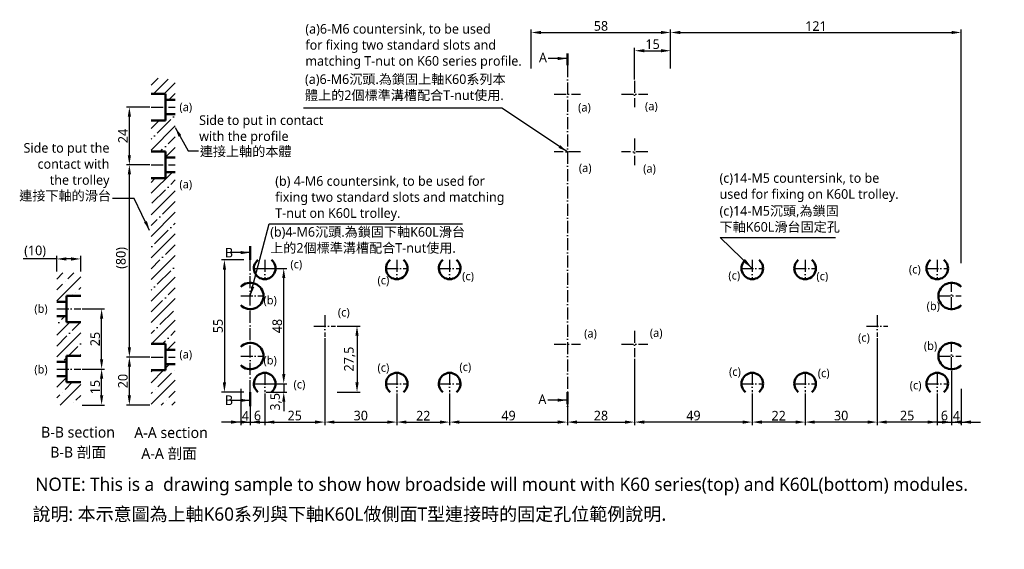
# Model space of a CAD drawing. Header units: millimetres. Extents: x 356 to 766, y 195 to 416.
import ezdxf

# ---------------------------------------------------------------- set-up
doc = ezdxf.new("R2010")
doc.units = ezdxf.units.MM
doc.linetypes.add('中心線5', pattern=[7.2, 5, -1, 0.2, -1])
doc.layers.add('中心線', color=5, linetype='中心線5', plot=False)
doc.layers.add('標註線', color=3, linetype='Continuous', plot=False)
doc.layers.add('外框線', color=7, linetype='Continuous', lineweight=50, plot=False)
doc.styles.get("Standard").update_dxf_attribs({"font": 'msjh.ttf'})
doc.dimstyles.new('ISO-25', dxfattribs={"dimtxt": 4, "dimasz": 4, "dimexe": 1.25, "dimexo": 0.625, "dimtad": 1, "dimdec": 8, "dimtxsty": 'Standard', "dimcen": 2.5, "dimadec": 0, "dimazin": 0, "dimtfac": 1, "dimtdec": 8, "dimtmove": 0, "dimatfit": 3, "dimfxl": 0, "dimarcsym": 0})

# ---------------------------------------------------------------- blocks, each defined once
blk = doc.blocks.new('*D1')
at = {"layer": 'Defpoints', "color": 0}
for p in [(381.06, 270.22), (389.74, 270.22), (381.06, 255.22)]:
    blk.add_point(p, dxfattribs=at)
at = {"layer": '標註線', "color": 0, "lineweight": -2}
for p, q in [((381.68, 270.22), (390.99, 270.22)), ((389.74, 259.22), (389.74, 266.22)), ((381.68, 255.22), (390.99, 255.22))]:
    blk.add_line(p, q, dxfattribs=at)
at = {"layer": '標註線', "color": 0}
for points in [[(389.07, 266.22), (390.41, 266.22), (389.74, 270.22)], [(389.07, 259.22), (390.41, 259.22), (389.74, 255.22)]]:
    blk.add_solid(points, dxfattribs=at)
at = {"layer": '標註線', "color": 0, "insert": (387.04, 262.72), "char_height": 4, "attachment_point": 5, "rotation": 90}
blk.add_mtext('15', dxfattribs=at)
blk = doc.blocks.new('*D2')
at = {"layer": 'Defpoints', "color": 0}
for p in [(381.06, 295.22), (389.74, 295.22), (381.06, 270.22)]:
    blk.add_point(p, dxfattribs=at)
at = {"layer": '標註線', "color": 0, "lineweight": -2}
for p, q in [((381.68, 295.22), (390.99, 295.22)), ((389.74, 274.22), (389.74, 291.22)), ((381.68, 270.22), (390.99, 270.22))]:
    blk.add_line(p, q, dxfattribs=at)
at = {"layer": '標註線', "color": 0}
for points in [[(389.07, 291.22), (390.41, 291.22), (389.74, 295.22)], [(389.07, 274.22), (390.41, 274.22), (389.74, 270.22)]]:
    blk.add_solid(points, dxfattribs=at)
at = {"layer": '標註線', "color": 0, "insert": (387.05, 282.72), "char_height": 4, "attachment_point": 5, "rotation": 90}
blk.add_mtext('25', dxfattribs=at)
blk = doc.blocks.new('*D3')
at = {"layer": 'Defpoints', "color": 0}
for p in [(371.06, 316.04), (371.06, 310.22), (381.06, 310.22)]:
    blk.add_point(p, dxfattribs=at)
at = {"layer": '標註線', "color": 0, "lineweight": -2}
for p, q in [((371.06, 316.04), (357.04, 316.04)), ((371.06, 310.85), (371.06, 317.29)), ((377.06, 316.04), (375.06, 316.04)), ((381.06, 310.85), (381.06, 317.29))]:
    blk.add_line(p, q, dxfattribs=at)
at = {"layer": '標註線', "color": 0}
for points in [[(375.06, 316.71), (375.06, 315.37), (371.06, 316.04)], [(377.06, 316.71), (377.06, 315.37), (381.06, 316.04)]]:
    blk.add_solid(points, dxfattribs=at)
at = {"layer": '標註線', "color": 0, "insert": (362.05, 319.16), "char_height": 4, "attachment_point": 5}
blk.add_mtext('(10)', dxfattribs=at)
blk = doc.blocks.new('*D4')
at = {"layer": 'Defpoints', "color": 0}
for p in [(449.65, 315.63), (440.87, 260.63), (449.65, 260.63)]:
    blk.add_point(p, dxfattribs=at)
at = {"layer": '標註線', "color": 0, "lineweight": -2}
for p, q in [((449.02, 315.63), (439.62, 315.63)), ((440.87, 311.63), (440.87, 264.63)), ((449.02, 260.63), (439.62, 260.63))]:
    blk.add_line(p, q, dxfattribs=at)
at = {"layer": '標註線', "color": 0}
for points in [[(440.21, 311.63), (441.54, 311.63), (440.87, 315.63)], [(440.21, 264.63), (441.54, 264.63), (440.87, 260.63)]]:
    blk.add_solid(points, dxfattribs=at)
at = {"layer": '標註線', "color": 0, "insert": (438.21, 288.13), "char_height": 4, "attachment_point": 5, "rotation": 90}
blk.add_mtext('55', dxfattribs=at)
blk = doc.blocks.new('*D5')
at = {"layer": 'Defpoints', "color": 0}
for p in [(447.65, 262.63), (451.65, 260.63), (451.65, 248.15)]:
    blk.add_point(p, dxfattribs=at)
at = {"layer": '標註線', "color": 0, "lineweight": -2}
for p, q in [((447.65, 262.01), (447.65, 246.9)), ((451.65, 260.01), (451.65, 246.9)), ((443.65, 248.15), (439.65, 248.15)), ((447.65, 248.15), (451.65, 248.15)), ((455.65, 248.15), (459.65, 248.15))]:
    blk.add_line(p, q, dxfattribs=at)
at = {"layer": '標註線', "color": 0}
for points in [[(443.65, 248.82), (443.65, 247.48), (447.65, 248.15)], [(455.65, 248.82), (455.65, 247.48), (451.65, 248.15)]]:
    blk.add_solid(points, dxfattribs=at)
at = {"layer": '標註線', "color": 0, "insert": (449.6, 250.74), "char_height": 4, "attachment_point": 5}
blk.add_mtext('4', dxfattribs=at)
blk = doc.blocks.new('*D6')
at = {"layer": 'Defpoints', "color": 0}
for p in [(747.65, 410.28), (626.65, 394.63), (747.65, 313.63)]:
    blk.add_point(p, dxfattribs=at)
at = {"layer": '標註線', "color": 0, "lineweight": -2}
for p, q in [((626.65, 395.26), (626.65, 411.53)), ((630.65, 410.28), (743.65, 410.28)), ((747.65, 314.26), (747.65, 411.53))]:
    blk.add_line(p, q, dxfattribs=at)
at = {"layer": '標註線', "color": 0}
for points in [[(630.65, 410.95), (630.65, 409.62), (626.65, 410.28)], [(743.65, 410.95), (743.65, 409.62), (747.65, 410.28)]]:
    blk.add_solid(points, dxfattribs=at)
at = {"layer": '標註線', "color": 0, "insert": (687.15, 412.95), "char_height": 4, "attachment_point": 5}
blk.add_mtext('121', dxfattribs=at)
blk = doc.blocks.new('*D7')
at = {"layer": 'Defpoints', "color": 0}
for p in [(583.65, 260.63), (611.65, 260.63), (611.65, 248.15)]:
    blk.add_point(p, dxfattribs=at)
at = {"layer": '標註線', "color": 0, "lineweight": -2}
for p, q in [((583.65, 260.01), (583.65, 246.9)), ((611.65, 260.01), (611.65, 246.9)), ((587.65, 248.15), (607.65, 248.15))]:
    blk.add_line(p, q, dxfattribs=at)
at = {"layer": '標註線', "color": 0}
for points in [[(587.65, 248.82), (587.65, 247.48), (583.65, 248.15)], [(607.65, 248.82), (607.65, 247.48), (611.65, 248.15)]]:
    blk.add_solid(points, dxfattribs=at)
at = {"layer": '標註線', "color": 0, "insert": (597.65, 250.84), "char_height": 4, "attachment_point": 5}
blk.add_mtext('28', dxfattribs=at)
blk = doc.blocks.new('*D8')
at = {"layer": 'Defpoints', "color": 0}
for p in [(743.65, 270.13), (747.65, 262.63), (747.65, 248.15)]:
    blk.add_point(p, dxfattribs=at)
at = {"layer": '標註線', "color": 0, "lineweight": -2}
for p, q in [((743.65, 269.51), (743.65, 246.9)), ((747.65, 262.01), (747.65, 246.9)), ((739.65, 248.15), (735.65, 248.15)), ((743.65, 248.15), (747.65, 248.15)), ((751.65, 248.15), (755.65, 248.15))]:
    blk.add_line(p, q, dxfattribs=at)
at = {"layer": '標註線', "color": 0}
for points in [[(739.65, 248.82), (739.65, 247.48), (743.65, 248.15)], [(751.65, 248.82), (751.65, 247.48), (747.65, 248.15)]]:
    blk.add_solid(points, dxfattribs=at)
at = {"layer": '標註線', "color": 0, "insert": (745.66, 250.8), "char_height": 4, "attachment_point": 5}
blk.add_mtext('4', dxfattribs=at)
blk = doc.blocks.new('*D9')
at = {"layer": 'Defpoints', "color": 0}
for p in [(401.3, 275.22), (410.37, 275.22), (410.37, 255.22)]:
    blk.add_point(p, dxfattribs=at)
at = {"layer": '標註線', "color": 0, "lineweight": -2}
for p, q in [((409.75, 275.22), (400.05, 275.22)), ((401.3, 259.22), (401.3, 271.22)), ((409.75, 255.22), (400.05, 255.22))]:
    blk.add_line(p, q, dxfattribs=at)
at = {"layer": '標註線', "color": 0}
for points in [[(400.63, 271.22), (401.97, 271.22), (401.3, 275.22)], [(400.63, 259.22), (401.97, 259.22), (401.3, 255.22)]]:
    blk.add_solid(points, dxfattribs=at)
at = {"layer": '標註線', "color": 0, "insert": (398.61, 265.22), "char_height": 4, "attachment_point": 5, "rotation": 90}
blk.add_mtext('20', dxfattribs=at)
blk = doc.blocks.new('*D10')
at = {"layer": 'Defpoints', "color": 0}
for p in [(401.3, 355.22), (410.37, 355.22), (410.37, 275.22)]:
    blk.add_point(p, dxfattribs=at)
at = {"layer": '標註線', "color": 0, "lineweight": -2}
for p, q in [((409.75, 355.22), (400.05, 355.22)), ((401.3, 279.22), (401.3, 351.22)), ((409.75, 275.22), (400.05, 275.22))]:
    blk.add_line(p, q, dxfattribs=at)
at = {"layer": '標註線', "color": 0}
for points in [[(400.63, 351.22), (401.97, 351.22), (401.3, 355.22)], [(400.63, 279.22), (401.97, 279.22), (401.3, 275.22)]]:
    blk.add_solid(points, dxfattribs=at)
at = {"layer": '標註線', "color": 0, "insert": (398.19, 316.47), "char_height": 4, "attachment_point": 5, "rotation": 90}
blk.add_mtext('(80)', dxfattribs=at)
blk = doc.blocks.new('*D11')
at = {"layer": 'Defpoints', "color": 0}
for p in [(401.3, 379.22), (410.37, 379.22), (410.37, 355.22)]:
    blk.add_point(p, dxfattribs=at)
at = {"layer": '標註線', "color": 0, "lineweight": -2}
for p, q in [((409.75, 379.22), (400.05, 379.22)), ((401.3, 359.22), (401.3, 375.22)), ((409.75, 355.22), (400.05, 355.22))]:
    blk.add_line(p, q, dxfattribs=at)
at = {"layer": '標註線', "color": 0}
for points in [[(400.63, 375.22), (401.97, 375.22), (401.3, 379.22)], [(400.63, 359.22), (401.97, 359.22), (401.3, 355.22)]]:
    blk.add_solid(points, dxfattribs=at)
at = {"layer": '標註線', "color": 0, "insert": (398.64, 367.22), "char_height": 4, "attachment_point": 5, "rotation": 90}
blk.add_mtext('24', dxfattribs=at)
blk = doc.blocks.new('*D12')
at = {"layer": 'Defpoints', "color": 0}
for p in [(626.65, 402.69), (626.65, 394.63), (611.65, 390.13)]:
    blk.add_point(p, dxfattribs=at)
at = {"layer": '標註線', "color": 0, "lineweight": -2}
for p, q in [((611.65, 390.76), (611.65, 403.94)), ((615.65, 402.69), (622.65, 402.69)), ((626.65, 395.26), (626.65, 403.94))]:
    blk.add_line(p, q, dxfattribs=at)
at = {"layer": '標註線', "color": 0}
for points in [[(615.65, 403.36), (615.65, 402.03), (611.65, 402.69)], [(622.65, 403.36), (622.65, 402.03), (626.65, 402.69)]]:
    blk.add_solid(points, dxfattribs=at)
at = {"layer": '標註線', "color": 0, "insert": (619.15, 405.4), "char_height": 4, "attachment_point": 5}
blk.add_mtext('15', dxfattribs=at)
blk = doc.blocks.new('*D15')
at = {"layer": 'Defpoints', "color": 0}
for p in [(482.65, 283.63), (457.65, 260.63), (482.65, 248.15)]:
    blk.add_point(p, dxfattribs=at)
at = {"layer": '標註線', "color": 0, "lineweight": -2}
for p, q in [((482.65, 283.01), (482.65, 246.9)), ((457.65, 260.01), (457.65, 246.9)), ((461.65, 248.15), (478.65, 248.15))]:
    blk.add_line(p, q, dxfattribs=at)
at = {"layer": '標註線', "color": 0}
for points in [[(461.65, 248.82), (461.65, 247.48), (457.65, 248.15)], [(478.65, 248.82), (478.65, 247.48), (482.65, 248.15)]]:
    blk.add_solid(points, dxfattribs=at)
at = {"layer": '標註線', "color": 0, "insert": (470.15, 250.84), "char_height": 4, "attachment_point": 5}
blk.add_mtext('25', dxfattribs=at)
blk = doc.blocks.new('*D16')
at = {"layer": 'Defpoints', "color": 0}
for p in [(482.65, 283.63), (512.65, 260.63), (512.65, 248.15)]:
    blk.add_point(p, dxfattribs=at)
at = {"layer": '標註線', "color": 0, "lineweight": -2}
for p, q in [((482.65, 283.01), (482.65, 246.9)), ((512.65, 260.01), (512.65, 246.9)), ((486.65, 248.15), (508.65, 248.15))]:
    blk.add_line(p, q, dxfattribs=at)
at = {"layer": '標註線', "color": 0}
for points in [[(486.65, 248.82), (486.65, 247.48), (482.65, 248.15)], [(508.65, 248.82), (508.65, 247.48), (512.65, 248.15)]]:
    blk.add_solid(points, dxfattribs=at)
at = {"layer": '標註線', "color": 0, "insert": (497.65, 250.84), "char_height": 4, "attachment_point": 5}
blk.add_mtext('30', dxfattribs=at)
blk = doc.blocks.new('*D19')
at = {"layer": 'Defpoints', "color": 0}
for p in [(712.65, 283.63), (737.65, 260.63), (712.65, 248.15)]:
    blk.add_point(p, dxfattribs=at)
at = {"layer": '標註線', "color": 0, "lineweight": -2}
for p, q in [((712.65, 283.01), (712.65, 246.9)), ((737.65, 260.01), (737.65, 246.9)), ((733.65, 248.15), (716.65, 248.15))]:
    blk.add_line(p, q, dxfattribs=at)
at = {"layer": '標註線', "color": 0}
for points in [[(716.65, 248.82), (716.65, 247.48), (712.65, 248.15)], [(733.65, 248.82), (733.65, 247.48), (737.65, 248.15)]]:
    blk.add_solid(points, dxfattribs=at)
at = {"layer": '標註線', "color": 0, "insert": (725.15, 250.84), "char_height": 4, "attachment_point": 5}
blk.add_mtext('25', dxfattribs=at)
blk = doc.blocks.new('*D20')
at = {"layer": 'Defpoints', "color": 0}
for p in [(712.65, 283.63), (682.65, 260.63), (682.65, 248.15)]:
    blk.add_point(p, dxfattribs=at)
at = {"layer": '標註線', "color": 0, "lineweight": -2}
for p, q in [((712.65, 283.01), (712.65, 246.9)), ((682.65, 260.01), (682.65, 246.9)), ((708.65, 248.15), (686.65, 248.15))]:
    blk.add_line(p, q, dxfattribs=at)
at = {"layer": '標註線', "color": 0}
for points in [[(686.65, 248.82), (686.65, 247.48), (682.65, 248.15)], [(708.65, 248.82), (708.65, 247.48), (712.65, 248.15)]]:
    blk.add_solid(points, dxfattribs=at)
at = {"layer": '標註線', "color": 0, "insert": (697.65, 250.84), "char_height": 4, "attachment_point": 5}
blk.add_mtext('30', dxfattribs=at)
blk = doc.blocks.new('*D21')
at = {"layer": 'Defpoints', "color": 0}
for p in [(457.65, 312.13), (465.57, 312.13), (457.65, 264.13)]:
    blk.add_point(p, dxfattribs=at)
at = {"layer": '標註線', "color": 0, "lineweight": -2}
for p, q in [((458.27, 312.13), (466.82, 312.13)), ((465.57, 268.13), (465.57, 308.13)), ((458.27, 264.13), (466.82, 264.13))]:
    blk.add_line(p, q, dxfattribs=at)
at = {"layer": '標註線', "color": 0}
for points in [[(464.91, 308.13), (466.24, 308.13), (465.57, 312.13)], [(464.91, 268.13), (466.24, 268.13), (465.57, 264.13)]]:
    blk.add_solid(points, dxfattribs=at)
at = {"layer": '標註線', "color": 0, "insert": (462.88, 288.13), "char_height": 4, "attachment_point": 5, "rotation": 90}
blk.add_mtext('48', dxfattribs=at)
blk = doc.blocks.new('*D22')
at = {"layer": 'Defpoints', "color": 0}
for p in [(512.65, 260.63), (534.65, 260.63), (534.65, 248.15)]:
    blk.add_point(p, dxfattribs=at)
at = {"layer": '標註線', "color": 0, "lineweight": -2}
for p, q in [((512.65, 260.01), (512.65, 246.9)), ((534.65, 260.01), (534.65, 246.9)), ((516.65, 248.15), (530.65, 248.15))]:
    blk.add_line(p, q, dxfattribs=at)
at = {"layer": '標註線', "color": 0}
for points in [[(516.65, 248.82), (516.65, 247.48), (512.65, 248.15)], [(530.65, 248.82), (530.65, 247.48), (534.65, 248.15)]]:
    blk.add_solid(points, dxfattribs=at)
at = {"layer": '標註線', "color": 0, "insert": (523.65, 250.81), "char_height": 4, "attachment_point": 5}
blk.add_mtext('22', dxfattribs=at)
blk = doc.blocks.new('*D23')
at = {"layer": 'Defpoints', "color": 0}
for p in [(534.65, 260.63), (583.65, 260.63), (583.65, 248.15)]:
    blk.add_point(p, dxfattribs=at)
at = {"layer": '標註線', "color": 0, "lineweight": -2}
for p, q in [((534.65, 260.01), (534.65, 246.9)), ((583.65, 260.01), (583.65, 246.9)), ((538.65, 248.15), (579.65, 248.15))]:
    blk.add_line(p, q, dxfattribs=at)
at = {"layer": '標註線', "color": 0}
for points in [[(538.65, 248.82), (538.65, 247.48), (534.65, 248.15)], [(579.65, 248.82), (579.65, 247.48), (583.65, 248.15)]]:
    blk.add_solid(points, dxfattribs=at)
at = {"layer": '標註線', "color": 0, "insert": (559.15, 250.84), "char_height": 4, "attachment_point": 5}
blk.add_mtext('49', dxfattribs=at)
blk = doc.blocks.new('*D24')
at = {"layer": 'Defpoints', "color": 0}
for p in [(660.65, 260.63), (682.65, 260.01), (660.65, 248.15)]:
    blk.add_point(p, dxfattribs=at)
at = {"layer": '標註線', "color": 0, "lineweight": -2}
for p, q in [((660.65, 260.01), (660.65, 246.9)), ((682.65, 259.38), (682.65, 246.9)), ((678.65, 248.15), (664.65, 248.15))]:
    blk.add_line(p, q, dxfattribs=at)
at = {"layer": '標註線', "color": 0}
for points in [[(664.65, 248.82), (664.65, 247.48), (660.65, 248.15)], [(678.65, 248.82), (678.65, 247.48), (682.65, 248.15)]]:
    blk.add_solid(points, dxfattribs=at)
at = {"layer": '標註線', "color": 0, "insert": (671.65, 250.81), "char_height": 4, "attachment_point": 5}
blk.add_mtext('22', dxfattribs=at)
blk = doc.blocks.new('*D25')
at = {"layer": 'Defpoints', "color": 0}
for p in [(611.65, 275.13), (660.65, 260.63), (611.65, 248.15)]:
    blk.add_point(p, dxfattribs=at)
at = {"layer": '標註線', "color": 0, "lineweight": -2}
for p, q in [((611.65, 274.51), (611.65, 246.9)), ((660.65, 260.01), (660.65, 246.9)), ((656.65, 248.15), (615.65, 248.15))]:
    blk.add_line(p, q, dxfattribs=at)
at = {"layer": '標註線', "color": 0}
for points in [[(615.65, 248.82), (615.65, 247.48), (611.65, 248.15)], [(656.65, 248.82), (656.65, 247.48), (660.65, 248.15)]]:
    blk.add_solid(points, dxfattribs=at)
at = {"layer": '標註線', "color": 0, "insert": (636.15, 250.84), "char_height": 4, "attachment_point": 5}
blk.add_mtext('49', dxfattribs=at)
blk = doc.blocks.new('*D27')
at = {"layer": 'Defpoints', "color": 0}
for p in [(457.65, 264.13), (457.65, 260.63), (465.57, 260.63)]:
    blk.add_point(p, dxfattribs=at)
at = {"layer": '標註線', "color": 0, "lineweight": -2}
for p, q in [((465.57, 268.13), (465.57, 272.13)), ((458.27, 264.13), (466.82, 264.13)), ((465.57, 264.13), (465.57, 260.63)), ((458.27, 260.63), (466.82, 260.63)), ((465.57, 256.63), (465.57, 252.63))]:
    blk.add_line(p, q, dxfattribs=at)
at = {"layer": '標註線', "color": 0}
for points in [[(464.91, 268.13), (466.24, 268.13), (465.57, 264.13)], [(464.91, 256.63), (466.24, 256.63), (465.57, 260.63)]]:
    blk.add_solid(points, dxfattribs=at)
at = {"layer": '標註線', "color": 0, "insert": (462.29, 256.6), "char_height": 4, "attachment_point": 5, "rotation": 90}
blk.add_mtext('3,5', dxfattribs=at)
blk = doc.blocks.new('*D28')
at = {"layer": 'Defpoints', "color": 0}
for p in [(626.65, 410.28), (568.65, 394.63), (626.65, 394.63)]:
    blk.add_point(p, dxfattribs=at)
at = {"layer": '標註線', "color": 0, "lineweight": -2}
for p, q in [((568.65, 395.26), (568.65, 411.53)), ((572.65, 410.28), (622.65, 410.28)), ((626.65, 395.26), (626.65, 411.53))]:
    blk.add_line(p, q, dxfattribs=at)
at = {"layer": '標註線', "color": 0}
for points in [[(572.65, 410.95), (572.65, 409.62), (568.65, 410.28)], [(622.65, 410.95), (622.65, 409.62), (626.65, 410.28)]]:
    blk.add_solid(points, dxfattribs=at)
at = {"layer": '標註線', "color": 0, "insert": (597.65, 412.98), "char_height": 4, "attachment_point": 5}
blk.add_mtext('58', dxfattribs=at)
blk = doc.blocks.new('*D40')
at = {"layer": 'Defpoints', "color": 0}
for p in [(487.15, 288.13), (487.15, 260.63), (496.08, 260.63)]:
    blk.add_point(p, dxfattribs=at)
at = {"layer": '標註線', "color": 0, "lineweight": -2}
for p, q in [((487.77, 288.13), (497.33, 288.13)), ((496.08, 284.13), (496.08, 264.63)), ((487.77, 260.63), (497.33, 260.63))]:
    blk.add_line(p, q, dxfattribs=at)
at = {"layer": '標註線', "color": 0}
for points in [[(495.41, 284.13), (496.75, 284.13), (496.08, 288.13)], [(495.41, 264.63), (496.75, 264.63), (496.08, 260.63)]]:
    blk.add_solid(points, dxfattribs=at)
at = {"layer": '標註線', "color": 0, "insert": (493.05, 274.38), "char_height": 4, "attachment_point": 5, "rotation": 90}
blk.add_mtext('27,5', dxfattribs=at)
blk = doc.blocks.new('*D41')
at = {"layer": 'Defpoints', "color": 0}
for p in [(743.65, 270.13), (737.65, 260.63), (743.65, 248.15)]:
    blk.add_point(p, dxfattribs=at)
at = {"layer": '標註線', "color": 0, "lineweight": -2}
for p, q in [((743.65, 269.51), (743.65, 246.9)), ((737.65, 260.01), (737.65, 246.9)), ((733.65, 248.15), (729.65, 248.15)), ((737.65, 248.15), (743.65, 248.15)), ((747.65, 248.15), (751.65, 248.15))]:
    blk.add_line(p, q, dxfattribs=at)
at = {"layer": '標註線', "color": 0}
for points in [[(733.65, 248.82), (733.65, 247.48), (737.65, 248.15)], [(747.65, 248.82), (747.65, 247.48), (743.65, 248.15)]]:
    blk.add_solid(points, dxfattribs=at)
at = {"layer": '標註線', "color": 0, "insert": (740.65, 250.84), "char_height": 4, "attachment_point": 5}
blk.add_mtext('6', dxfattribs=at)
blk = doc.blocks.new('*D42')
at = {"layer": 'Defpoints', "color": 0}
for p in [(451.65, 260.63), (457.65, 260.63), (457.65, 248.15)]:
    blk.add_point(p, dxfattribs=at)
at = {"layer": '標註線', "color": 0, "lineweight": -2}
for p, q in [((451.65, 260.01), (451.65, 246.9)), ((457.65, 260.01), (457.65, 246.9)), ((447.65, 248.15), (443.65, 248.15)), ((451.65, 248.15), (457.65, 248.15)), ((461.65, 248.15), (465.65, 248.15))]:
    blk.add_line(p, q, dxfattribs=at)
at = {"layer": '標註線', "color": 0}
for points in [[(447.65, 248.82), (447.65, 247.48), (451.65, 248.15)], [(461.65, 248.82), (461.65, 247.48), (457.65, 248.15)]]:
    blk.add_solid(points, dxfattribs=at)
at = {"layer": '標註線', "color": 0, "insert": (454.65, 250.84), "char_height": 4, "attachment_point": 5}
blk.add_mtext('6', dxfattribs=at)

msp = doc.modelspace()

# ---------------------------------------------------------------- hatches: boundary and pattern name
h = msp.add_hatch()
h.set_pattern_fill('ANSI35', color=256, style=0)
h.set_pattern_definition([(45, (43.59, -5.411), (-4.49013, 4.49013), []), (45, (48.0804, -5.411), (-4.49013, 4.49013), [7.9375, -1.5875, 0, -1.5875])])
h.paths.add_polyline_path([(420.37152679, 352.222789), (416.37152679, 352.222789), (416.37152679, 349.722789), (410.37152679, 349.722789), (410.37152679, 280.722789), (416.37152679, 280.722789), (416.37152679, 278.222789), (420.37152679, 278.222789)])
h.paths.add_polyline_path([(420.37152679, 376.222789), (416.37152679, 376.222789), (416.37152679, 373.722789), (410.37152679, 373.722789), (410.37152679, 360.722789), (416.37152679, 360.722789), (416.37152679, 358.222789), (420.37152679, 358.222789)])
h.paths.add_polyline_path([(416.37152679, 384.722789), (416.37152679, 382.222789), (420.37152679, 382.222789), (420.37152679, 391.222789), (410.37152679, 391.222789), (410.37152679, 384.722789)])
h = msp.add_hatch()
h.set_pattern_fill('ANSI35', color=256, style=0)
h.set_pattern_definition([(45, (185.583, 18.0056), (-4.49013, 4.49013), []), (45, (190.073, 18.0056), (-4.49013, 4.49013), [7.9375, -1.5875, 0, -1.5875])])
h.paths.add_polyline_path([(381.05857883, 275.722789), (381.05857883, 289.722789), (375.05857883, 289.722789), (375.05857883, 292.222789), (371.05857883, 292.222789), (371.05857883, 273.222789), (375.05857883, 273.222789), (375.05857883, 275.722789)])

# ---------------------------------------------------------------- linework, layer by layer
for p, q in [((371.05857883, 307.62766402), (373.65370381, 310.222789)), ((371.05857883, 298.6474079), (381.05857883, 308.6474079)), ((375.69619846, 307.77515365), (378.14383381, 310.222789)), ((371.05857883, 303.13753402), (373.45113443, 305.53008962)), ((374.57366645, 306.65262164), (374.57366645, 306.65262164)), ((380.18632653, 303.28502559), (381.05857883, 304.1572779)), ((377.62408994, 300.722789), (377.94126249, 301.03996156)), ((379.06379451, 302.16249358), (379.06379451, 302.16249358)), ((416.37152679, 270.52142368), (418.07289212, 272.222789)), ((371.05857883, 267.21650954), (371.0648583, 267.222789)), ((371.05857883, 262.72638341), (375.05857883, 266.72638341)), ((410.37152679, 264.52142368), (415.57289212, 269.722789)), ((410.37152679, 269.0115498), (411.082766, 269.722789)), ((413.21410616, 262.87387305), (418.82676624, 268.48653312)), ((419.94929826, 269.60906514), (419.94929826, 269.60906514)), ((372.53524054, 255.222789), (381.05857883, 263.74612729)), ((374.57366645, 261.75134103), (377.54511442, 264.722789)), ((410.37152679, 255.54116755), (420.37152679, 265.54116755)), ((371.05857883, 258.23625341), (372.32860242, 259.506277)), ((373.45113443, 260.62880902), (373.45113443, 260.62880902)), ((379.06379451, 257.26121297), (381.05857883, 259.25599729)), ((410.37152679, 260.03129368), (410.96904213, 260.62880902)), ((412.09157415, 261.75134103), (412.09157415, 261.75134103)), ((417.70423423, 258.38374499), (420.37152679, 261.05103755)), ((377.94126249, 256.13868096), (377.94126249, 256.13868096)), ((414.54327824, 255.222789), (415.45917019, 256.13868096)), ((416.58170221, 257.26121297), (416.58170221, 257.26121297)), ((419.03340436, 255.222789), (420.37152679, 256.56091143))]:
    msp.add_line(p, q)
at = {"lineweight": 50}
for centre, start, end in [((451.64803058, 300.63406757), 223.3417582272, 136.6582417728), ((743.64803058, 300.63406757), 43.3417582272, 316.6582417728), ((451.64803058, 275.63406757), 223.3417582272, 136.6582417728), ((743.64803058, 275.63406757), 43.3417582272, 316.6582417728)]:
    msp.add_arc(centre, 5.5, start, end, dxfattribs=at)
at = {"layer": '中心線'}
for p, q in [((583.64803058, 396.63406757), (583.64803058, 260.63406757)), ((611.64803058, 390.13406757), (611.64803058, 379.13406757)), ((578.14803058, 384.63406757), (589.14803058, 384.63406757)), ((606.14803058, 384.63406757), (617.14803058, 384.63406757)), ((410.37152679, 379.222789), (420.37152679, 379.222789)), ((611.64803058, 366.13406757), (611.64803058, 355.13406757)), ((589.14803058, 360.63406757), (578.14803058, 360.63406757)), ((617.14803058, 360.63406757), (606.14803058, 360.63406757)), ((410.37152679, 355.222789), (420.37152679, 355.222789)), ((451.64803058, 260.63406757), (451.64803058, 315.63406757)), ((453.14803058, 312.13406757), (462.14803058, 312.13406757)), ((457.64803058, 315.63406757), (457.64803058, 307.63406757)), ((508.14803058, 312.13406757), (517.14803058, 312.13406757)), ((512.64803058, 315.63406757), (512.64803058, 307.63406757)), ((530.14803058, 312.13406757), (539.14803058, 312.13406757)), ((534.64803058, 315.63406757), (534.64803058, 307.63406757)), ((656.14803058, 312.13406757), (665.14803058, 312.13406757)), ((660.64803058, 315.63406757), (660.64803058, 307.63406757)), ((678.14803058, 312.13406757), (687.14803058, 312.13406757)), ((682.64803058, 315.63406757), (682.64803058, 307.63406757)), ((733.14803058, 312.13406757), (742.14803058, 312.13406757)), ((737.64803058, 315.63406757), (737.64803058, 307.63406757)), ((743.64803058, 295.13406757), (743.64803058, 306.13406757)), ((447.64803058, 300.63406757), (457.14803058, 300.63406757)), ((738.14803058, 300.63406757), (747.64803058, 300.63406757)), ((371.05857883, 295.222789), (381.05857883, 295.222789)), ((482.64803058, 292.63406757), (482.64803058, 283.63406757)), ((712.64803058, 292.63406757), (712.64803058, 283.63406757)), ((478.14803058, 288.13406757), (487.14803058, 288.13406757)), ((708.14803058, 288.13406757), (717.14803058, 288.13406757)), ((611.64803058, 286.13406757), (611.64803058, 275.13406757)), ((578.14803058, 280.63406757), (589.14803058, 280.63406757)), ((606.14803058, 280.63406757), (617.14803058, 280.63406757)), ((743.64803058, 270.13406757), (743.64803058, 281.13406757)), ((410.37152679, 275.222789), (420.37152679, 275.222789)), ((447.64803058, 275.63406757), (457.14803058, 275.63406757)), ((738.14803058, 275.63406757), (747.64803058, 275.63406757)), ((371.05857883, 270.222789), (381.05857883, 270.222789)), ((457.64803058, 268.63406757), (457.64803058, 260.63406757)), ((512.64803058, 268.63406757), (512.64803058, 260.63406757)), ((534.64803058, 268.63406757), (534.64803058, 260.63406757)), ((660.64803058, 268.63406757), (660.64803058, 260.63406757)), ((682.64803058, 268.63406757), (682.64803058, 260.63406757)), ((737.64803058, 268.63406757), (737.64803058, 260.63406757)), ((453.14803058, 264.13406757), (462.14803058, 264.13406757)), ((508.14803058, 264.13406757), (517.14803058, 264.13406757)), ((530.14803058, 264.13406757), (539.14803058, 264.13406757)), ((656.14803058, 264.13406757), (665.14803058, 264.13406757)), ((678.14803058, 264.13406757), (687.14803058, 264.13406757)), ((733.14803058, 264.13406757), (742.14803058, 264.13406757))]:
    msp.add_line(p, q, dxfattribs=at)
at = {"layer": '外框線'}
for p, q in [((410.37152679, 384.722789), (416.37152679, 384.722789)), ((416.37152679, 384.722789), (416.37152679, 373.722789)), ((416.37152679, 382.222789), (420.37152679, 382.222789)), ((410.37152679, 373.722789), (416.37152679, 373.722789)), ((416.37152679, 376.222789), (420.37152679, 376.222789)), ((410.37152679, 360.722789), (416.37152679, 360.722789)), ((416.37152679, 360.722789), (416.37152679, 349.722789)), ((416.37152679, 358.222789), (420.37152679, 358.222789)), ((410.37152679, 349.722789), (416.37152679, 349.722789)), ((416.37152679, 352.222789), (420.37152679, 352.222789)), ((410.37152679, 280.722789), (416.37152679, 280.722789)), ((416.37152679, 280.722789), (416.37152679, 269.722789)), ((416.37152679, 278.222789), (420.37152679, 278.222789)), ((416.37152679, 272.222789), (420.37152679, 272.222789)), ((410.37152679, 269.722789), (416.37152679, 269.722789))]:
    msp.add_line(p, q, dxfattribs=at)
at = {"layer": '外框線', "lineweight": 50}
for p, q in [((375.05857883, 289.722789), (375.05857883, 300.722789)), ((375.05857883, 300.722789), (381.05857883, 300.722789)), ((371.05857883, 298.222789), (375.05857883, 298.222789)), ((371.05857883, 292.222789), (375.05857883, 292.222789)), ((375.05857883, 289.722789), (381.05857883, 289.722789)), ((375.05857883, 264.722789), (375.05857883, 275.722789)), ((375.05857883, 275.722789), (381.05857883, 275.722789)), ((371.05857883, 273.222789), (375.05857883, 273.222789)), ((371.05857883, 267.222789), (375.05857883, 267.222789)), ((375.05857883, 264.722789), (381.05857883, 264.722789))]:
    msp.add_line(p, q, dxfattribs=at)
at = {"layer": '外框線'}
for centre, start, end in [((457.64803058, 312.13406757), 128.942441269, 51.057558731), ((512.64803058, 312.13406757), 128.942441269, 51.057558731), ((534.64803058, 312.13406757), 128.942441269, 51.057558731), ((660.64803058, 312.13406757), 128.942441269, 51.057558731), ((682.64803058, 312.13406757), 128.942441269, 51.057558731), ((737.64803058, 312.13406757), 128.942441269, 51.057558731), ((457.64803058, 264.13406757), 308.942441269, 231.057558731), ((512.64803058, 264.13406757), 308.942441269, 231.057558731), ((534.64803058, 264.13406757), 308.942441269, 231.057558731), ((660.64803058, 264.13406757), 308.942441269, 231.057558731), ((682.64803058, 264.13406757), 308.942441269, 231.057558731), ((737.64803058, 264.13406757), 308.942441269, 231.057558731)]:
    msp.add_arc(centre, 4.5, start, end, dxfattribs=at)
at = {"layer": '標註線', "lineweight": 50}
for p, q in [((583.64803058, 396.63406757), (583.64803058, 401.51182503)), ((451.64803058, 315.63406757), (451.64803058, 321.36574615)), ((451.64803058, 254.74330564), (451.64803058, 260.63406757))]:
    msp.add_line(p, q, dxfattribs=at)
at = {"layer": '標註線', "linetype": '中心線5', "lineweight": 50}
msp.add_line((583.64803058, 260.63406757), (583.64803058, 254.30279479), dxfattribs=at)

# ---------------------------------------------------------------- texts
for s, insert, char_height, attachment_point in [('(a)6-M6 countersink, to be used\\Pfor fixing two standard slots and \\Pmatching T-nut on K60 series profile.', (474.57350521, 413.7863423), 4, 1), ('Side to put in contact\\Pwith the profile', (430.34993557, 375.79140624), 4, 1), ('Side to put the\\Pcontact with\\Pthe trolley', (393.01914449, 345.56762406), 4, 9), ('(b) 4-M6 countersink, to be used for \\Pfixing two standard slots and matching  \\PT-nut on K60L trolley.', (462.02635119, 350.48441938), 4, 1), ('(c)14-M5 countersink, to be\\Pused for fixing on K60L trolley.', (647.02339496, 351.73160605), 4, 1), ('NOTE: This is a  drawing sample to show how broadside will mount with K60 series(top) and K60L(bottom) modules.', (362.12903415, 225.030989), 5.5, 1)]:
    msp.add_mtext(s, dxfattribs=dict(insert=insert, char_height=char_height, attachment_point=attachment_point))
at = {"linetype": '中心線5', "lineweight": 50, "char_height": 4.5, "width": 2.486899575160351e-14, "attachment_point": 1}
for s, insert in [('B-B section', (364.55435922, 246.20217225)), ('A-A section', (403.33691927, 246.02153135))]:
    msp.add_mtext(s, dxfattribs=dict(at, insert=insert))
at = {"layer": '標註線'}
for p in [(588.11910356, 377.39688593), (590.64701352, 283.31538928)]:
    msp.add_text('(a)', height=3.5, dxfattribs=at).set_placement(p)
at = {"layer": '標註線', "linetype": '中心線5', "lineweight": 50, "char_height": 4, "attachment_point": 1}
for s, insert in [('A', (571.82983399, 401.87284956)), ('B', (441.06887154, 320.64434601)), ('B', (441.05761143, 259.24854304)), ('A', (571.60025203, 259.63436099))]:
    msp.add_mtext(s, dxfattribs=dict(at, insert=insert))
at = {"layer": '標註線'}
for s, insert, char_height, attachment_point in [('(a)6-M6沉頭.為鎖固上軸K60系列本\\P體上的2個標準溝槽配合T-nut使用.', (474.42677005, 392.84784553), 4, 1), ('(a)', (422.12891524, 381.03477427), 3.5, 1), ('(a)', (615.98272656, 381.40135549), 3.5, 1), ('連接上軸的本體', (430.63806662, 362.80827326), 4, 1), ('(a)', (588.4580319, 355.69128027), 3.5, 1), ('(a)', (615.22568333, 355.43904549), 3.5, 1), ('(a)', (422.12891524, 348.91345616), 3.5, 1), ('連接下軸的滑台', (393.63288693, 339.8854652), 4, 9), ('(c)14-M5沉頭,為鎖固\\P下軸K60L滑台固定孔', (647.02339496, 338.04239586), 4, 1), ('(b)4-M6沉頭.為鎖固下軸K60L滑台\\P上的2個標準溝槽配合T-nut使用.', (459.92600495, 329.29226195), 4, 1), ('(c)', (468.33205202, 315.63406757), 3.5, 1), ('(c)', (725.86348037, 313.48723132), 3.5, 1), ('(c)', (504.59938724, 308.96105963), 3.5, 1), ('(c)', (539.84220712, 310.66558207), 3.5, 1), ('(c)', (650.68656247, 310.94966967), 3.5, 1), ('(c)', (687.35046396, 310.66558207), 3.5, 1), ('(b)', (457.14803058, 300.63406757), 3.5, 1), ('(b)', (361.7273052, 297.08723189), 3.5, 1), ('(c)', (488.11484234, 295.60896218), 3.5, 1), ('(b)', (733.24854156, 298.23466818), 3.5, 1), ('(a)', (618.00594133, 287.06762463), 3.5, 1), ('(c)', (704.68765854, 285.09773678), 3.5, 1), ('(b)', (732.0997543, 281.67005624), 3.5, 1), ('(a)', (422.12891524, 278.11848739), 3.5, 1), ('(b)', (457.14803058, 275.63406757), 3.5, 1), ('(b)', (361.7273052, 271.86374741), 3.5, 1), ('(c)', (504.59938724, 272.59790135), 3.5, 1), ('(c)', (538.70534208, 272.88198894), 3.5, 1), ('(c)', (650.97077903, 270.8933789), 3.5, 1), ('(c)', (687.91889708, 270.32520449), 3.5, 1), ('(c)', (469.6458737, 265.6257962), 3.5, 1), ('(c)', (726.20372289, 265.26945106), 3.5, 1)]:
    msp.add_mtext(s, dxfattribs=dict(at, insert=insert, char_height=char_height, attachment_point=attachment_point))
at = {"layer": '標註線', "linetype": '中心線5', "lineweight": 50, "char_height": 4.5, "width": 2.486899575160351e-14, "attachment_point": 1}
for s, insert in [('B-B 剖面', (368.34760692, 237.89269016)), ('A-A 剖面', (406.27791268, 237.35076747))]:
    msp.add_mtext(s, dxfattribs=dict(at, insert=insert))
at = {"layer": '標註線', "insert": (360.93562906, 213.10879868), "char_height": 6, "width": 5.684341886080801e-14, "attachment_point": 1}
msp.add_mtext('{\\H0.91667x;說明: 本示意圖為上軸K60系列與下軸K60L做側面T型連接時的固定孔位範例說明}.', dxfattribs=at)

# ---------------------------------------------------------------- dimensions: what is measured, and where the dimension line sits
at = {"layer": '標註線'}
for base, p1, p2, picture, middle in [((626.6480305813, 410.2830383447), (568.6480305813, 394.6340675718), (626.6480305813, 394.6340675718), '*D28', (597.6480305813, 412.9751784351)), ((747.6480305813, 410.2830383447), (626.6480305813, 394.6340675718), (747.6480305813, 313.6340675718), '*D6', (687.1480305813, 412.9532287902)), ((626.6480305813, 402.6945495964), (611.6480305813, 390.1340675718), (626.6480305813, 394.6340675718), '*D12', (619.1480305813, 405.398310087)), ((512.6480305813, 248.1508474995), (482.6480305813, 283.6340675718), (512.6480305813, 260.6340675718), '*D16', (497.6480305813, 250.8429875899)), ((743.6480305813, 248.1508474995), (737.6480305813, 260.6340675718), (743.6480305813, 270.1340675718), '*D41', (740.6480305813, 250.8429875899)), ((457.6480305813, 248.1508474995), (451.6480305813, 260.6340675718), (457.6480305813, 260.6340675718), '*D42', (454.6480305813, 250.8429875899)), ((534.6480305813, 248.1508474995), (512.6480305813, 260.6340675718), (534.6480305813, 260.6340675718), '*D22', (523.6480305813, 250.8094175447)), ((611.6480305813, 248.1508474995), (583.6480305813, 260.6340675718), (611.6480305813, 260.6340675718), '*D7', (597.6480305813, 250.8429875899)), ((660.6480305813, 248.1508474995), (682.6480305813, 260.0090675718), (660.6480305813, 260.6340675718), '*D24', (671.6480305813, 250.8094175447))]:
    dim = msp.add_linear_dim(base=base, p1=p1, p2=p2, dimstyle='ISO-25', dxfattribs=at)
    dim.commit()
    dim.dimension.update_dxf_attribs({"geometry": picture, "text_midpoint": middle})
for base, p1, p2, picture, middle in [((401.29962446, 379.2227890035), (410.3715267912, 355.2227890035), (410.3715267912, 379.2227890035), '*D11', (398.6410544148, 367.2227890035)), ((440.873258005, 260.6340675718), (449.6480305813, 315.6340675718), (449.6480305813, 260.6340675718), '*D4', (438.2146879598, 288.1340675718)), ((465.5730270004, 312.1340675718), (457.6480305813, 264.1340675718), (457.6480305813, 312.1340675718), '*D21', (462.88088691, 288.1340675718)), ((389.7405766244, 295.2227890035), (381.0585788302, 270.2227890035), (381.0585788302, 295.2227890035), '*D2', (387.048436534, 282.7227890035)), ((496.0788145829, 260.6340675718), (487.1480305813, 288.1340675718), (487.1480305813, 260.6340675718), '*D40', (493.0509740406, 274.3840675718)), ((401.29962446, 275.2227890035), (410.3715267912, 255.2227890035), (410.3715267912, 275.2227890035), '*D9', (398.6074843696, 265.2227890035)), ((389.7405766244, 270.2227890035), (381.0585788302, 255.2227890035), (381.0585788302, 270.2227890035), '*D1', (387.0368161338, 262.7227890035))]:
    dim = msp.add_linear_dim(base=base, p1=p1, p2=p2, angle=90, dimstyle='ISO-25', dxfattribs=at)
    dim.commit()
    dim.dimension.update_dxf_attribs({"geometry": picture, "text_midpoint": middle})
dim = msp.add_linear_dim(base=(401.29962446, 355.222789), p1=(410.37152679, 275.222789), p2=(410.37152679, 355.222789), angle=90, text='(80)', dimstyle='ISO-25', dxfattribs=at)
dim.commit()
dim.dimension.update_dxf_attribs({"geometry": '*D10', "text_midpoint": (401.29962446, 316.472789), "dimtype": 160})
dim = msp.add_linear_dim(base=(371.05857883, 316.04006336), p1=(381.05857883, 310.222789), p2=(371.05857883, 310.222789), angle=180, text='(10)', dimstyle='ISO-25', dxfattribs=at)
dim.commit()
dim.dimension.update_dxf_attribs({"geometry": '*D3', "text_midpoint": (362.05139678, 319.16474057)})
for base, p1, p2, picture, middle in [((482.6480305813, 248.1508474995), (457.6480305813, 260.6340675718), (482.6480305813, 283.6340675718), '*D15', (470.1480305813, 250.8429875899)), ((682.6480305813, 248.1508474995), (712.6480305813, 283.6340675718), (682.6480305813, 260.6340675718), '*D20', (697.6480305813, 250.8429875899)), ((712.6480305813, 248.1508474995), (737.6480305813, 260.6340675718), (712.6480305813, 283.6340675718), '*D19', (725.1480305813, 250.8429875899)), ((611.6480305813, 248.1508474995), (660.6480305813, 260.6340675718), (611.6480305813, 275.1340675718), '*D25', (636.1480305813, 250.8429875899)), ((583.6480305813, 248.1508474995), (534.6480305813, 260.6340675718), (583.6480305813, 260.6340675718), '*D23', (559.1480305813, 250.8429875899))]:
    dim = msp.add_linear_dim(base=base, p1=p1, p2=p2, dimstyle='ISO-25', override={"dimtmove": 1}, dxfattribs=at)
    dim.commit()
    dim.dimension.update_dxf_attribs({"geometry": picture, "text_midpoint": middle})
dim = msp.add_linear_dim(base=(465.573027, 260.63406757), p1=(457.64803058, 264.13406757), p2=(457.64803058, 260.63406757), angle=90, dimstyle='ISO-25', override={"dimtmove": 2}, dxfattribs=at)
dim.commit()
dim.dimension.update_dxf_attribs({"geometry": '*D27', "text_midpoint": (462.28847198, 256.60454167), "dimtype": 160})
for base, p1, p2, picture, middle in [((747.64803058, 248.1508475), (743.64803058, 270.13406757), (747.64803058, 262.63406757), '*D8', (745.65862624, 250.80490019)), ((451.64803058, 248.1508475), (447.64803058, 262.63406757), (451.64803058, 260.63406757), '*D5', (449.59662402, 250.73540416))]:
    dim = msp.add_linear_dim(base=base, p1=p1, p2=p2, dimstyle='ISO-25', override={"dimtmove": 2}, dxfattribs=at)
    dim.commit()
    dim.dimension.update_dxf_attribs({"geometry": picture, "text_midpoint": middle, "dimtype": 160})

# ---------------------------------------------------------------- leaders
for points in [[(583.64803058, 399.45222937), (575.63596176, 399.45222937)], [(583.64803058, 360.63406757), (556.43527433, 378.82269225), (473.75224991, 378.82269225)], [(451.64803058, 300.63406757), (459.43795092, 330.59291032), (540.00132858, 330.59291032)], [(660.64803058, 312.13406757), (647.27215603, 324.9694276), (695.35825938, 324.9694276)], [(451.64803058, 318.68498231), (443.59491916, 318.68498231)], [(451.64803058, 257.18998157), (443.48498392, 257.18998157)], [(583.64803058, 257.28233885), (575.47113987, 257.28233885)]]:
    msp.add_leader(points, dimstyle='ISO-25', override={"dimgap": 0.625, "dimtad": 0}, dxfattribs=at)
at = {"layer": '標註線', "annotation_type": 0, "has_hookline": 1}
for points, hookline_direction, text_width in [([(420.37152679, 370.74978015), (425.79075018, 361.05827326), (430.01306662, 361.05827326)], 0, 36.35377663), ([(409.74652679, 327.9474849), (403.29975358, 341.1354652), (394.25788693, 341.1354652)], 1, 36.38992899)]:
    msp.add_leader(points, dimstyle='ISO-25', override={"dimgap": 0.625, "dimtad": 0}, dxfattribs=dict(at, hookline_direction=hookline_direction, text_width=text_width))

doc.saveas('drawing.dxf')
